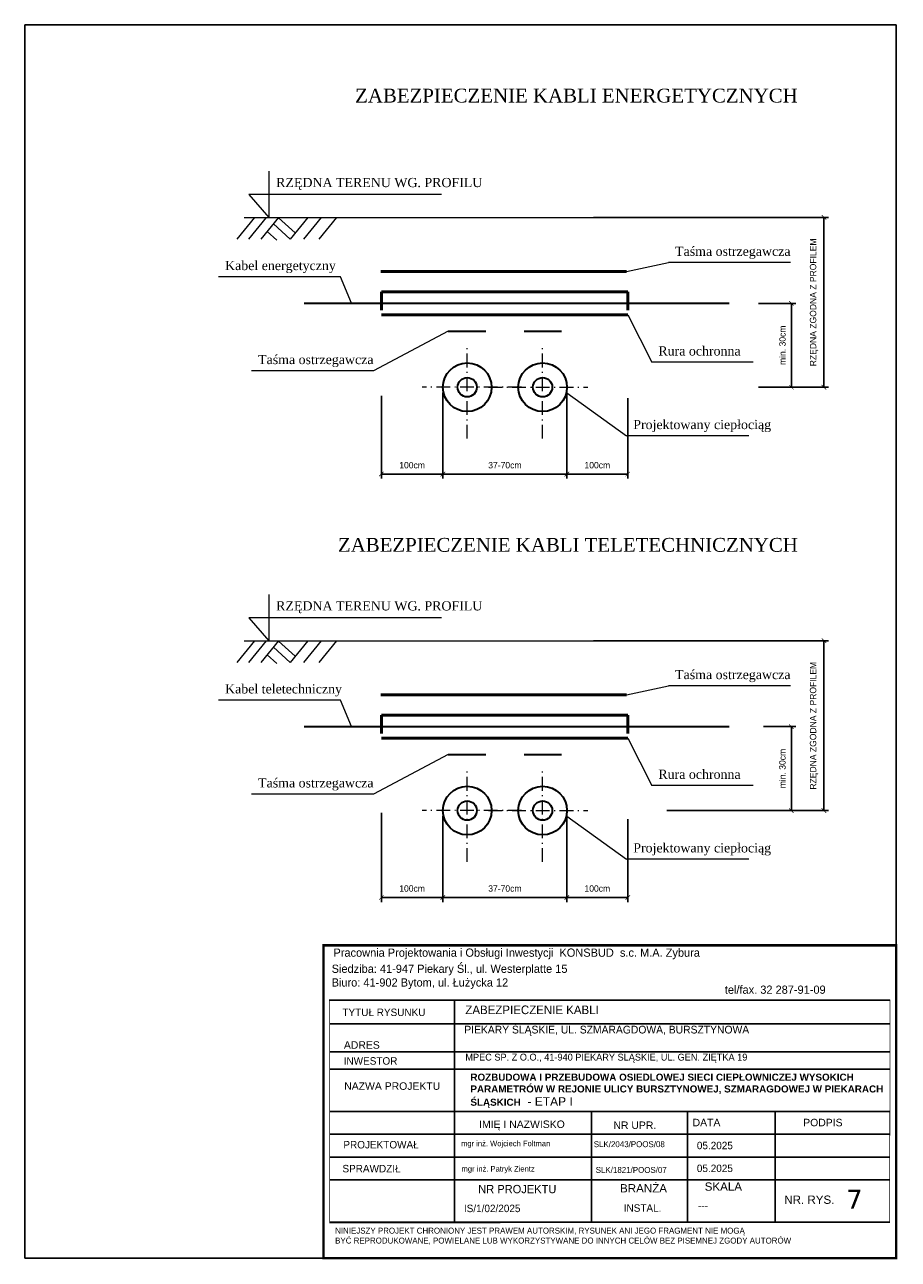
# Model space of a CAD drawing. Extents: x 6567519 to 6569315, y 5583523 to 5585607.
# Tile 47 of 67: x 6568926 to 6569022, y 5584101 to 5584236. Entities that reach past the tile are written whole.
import ezdxf

# ---------------------------------------------------------------- set-up
doc = ezdxf.new("R2010")
doc.units = 0
doc.header["$PDSIZE"] = 0.75
doc.linetypes.add('GAG', pattern=[2.5, 1.5, -0.5, 0, -0.5])
doc.linetypes.add('GAK', pattern=[3.5, 2, -0.7, 0.1, -0.7])
doc.layers.get('0').update_dxf_attribs({"linetype": 'CONTINUOUS', "lineweight": 13})
doc.layers.get('Defpoints').update_dxf_attribs({"linetype": 'CONTINUOUS'})
doc.layers.add('_D.OBRZEŻE', color=43, linetype='CONTINUOUS')
for name, color, linetype, lineweight in [('pomocnicza', 140, 'CONTINUOUS', 30), ('siec', 7, 'GAK', 70), ('tekst', 2, 'CONTINUOUS', 20)]:
    doc.layers.add(name, color=color, linetype=linetype, lineweight=lineweight)
doc.styles.add('Opisy018', font='verdana.ttf', dxfattribs={"height": 20})
doc.dimstyles.new('Kopia ISO-25', dxfattribs={"dimtxt": 0.7, "dimasz": 0.5, "dimexe": 0.5, "dimexo": 0.625, "dimtad": 1, "dimdsep": 46, "dimtxsty": 'Standard', "dimblk": 'ARCHTICK', "dimcen": 2.5, "dimadec": 0, "dimazin": 0, "dimtfac": 1, "dimtmove": 0, "dimatfit": 3, "dimfxl": 0, "dimarcsym": 0})

# ---------------------------------------------------------------- blocks, each defined once
blk = doc.blocks.new('_ArchTick')
at = {"color": 0, "linetype": 'ByBlock', "const_width": 0.15}
blk.add_lwpolyline([(-0.5, -0.5), (0.5, 0.5)], dxfattribs=at)
blk = doc.blocks.new('*D22')
at = {"layer": 'Defpoints', "color": 0, "linetype": 'ByBlock', "lineweight": 50}
for p in [(6568965.5, 5584196.2), (6568972.24, 5584196.51), (6568965.5, 5584187)]:
    blk.add_point(p, dxfattribs=at)
at = {"layer": 'siec', "color": 0, "linetype": 'ByBlock', "lineweight": -2}
for p, q in [((6568972.24, 5584195.88), (6568972.24, 5584186.5)), ((6568965.5, 5584195.58), (6568965.5, 5584186.5)), ((6568972.24, 5584187), (6568965.5, 5584187))]:
    blk.add_line(p, q, dxfattribs=at)
at = {"layer": 'siec', "color": 0, "linetype": 'ByBlock', "lineweight": -2, "xscale": 0.5, "yscale": 0.5, "zscale": 0.5, "rotation": 180}
blk.add_blockref('_ArchTick', (6568965.5, 5584187), dxfattribs=at)
at = {"layer": 'siec', "color": 0, "linetype": 'ByBlock', "lineweight": -2, "xscale": 0.5, "yscale": 0.5, "zscale": 0.5}
blk.add_blockref('_ArchTick', (6568972.24, 5584187), dxfattribs=at)
at = {"layer": 'siec', "color": 0, "linetype": 'ByBlock', "lineweight": 20, "insert": (6568968.87, 5584187.97), "char_height": 0.7, "attachment_point": 5}
blk.add_mtext('100cm', dxfattribs=at)
blk = doc.blocks.new('*D23')
at = {"layer": 'Defpoints', "color": 0, "linetype": 'ByBlock', "lineweight": 50}
for p in [(6568985.82, 5584196.51), (6568992.48, 5584195.95), (6568992.48, 5584187)]:
    blk.add_point(p, dxfattribs=at)
at = {"layer": 'siec', "color": 0, "linetype": 'ByBlock', "lineweight": -2}
for p, q in [((6568985.82, 5584195.88), (6568985.82, 5584186.5)), ((6568992.48, 5584195.32), (6568992.48, 5584186.5)), ((6568985.82, 5584187), (6568992.48, 5584187))]:
    blk.add_line(p, q, dxfattribs=at)
at = {"layer": 'siec', "color": 0, "linetype": 'ByBlock', "lineweight": -2, "xscale": 0.5, "yscale": 0.5, "zscale": 0.5, "rotation": 180}
blk.add_blockref('_ArchTick', (6568985.82, 5584187), dxfattribs=at)
at = {"layer": 'siec', "color": 0, "linetype": 'ByBlock', "lineweight": -2, "xscale": 0.5, "yscale": 0.5, "zscale": 0.5}
blk.add_blockref('_ArchTick', (6568992.48, 5584187), dxfattribs=at)
at = {"layer": 'siec', "color": 0, "linetype": 'ByBlock', "lineweight": 20, "insert": (6568989.15, 5584187.97), "char_height": 0.7, "attachment_point": 5}
blk.add_mtext('100cm', dxfattribs=at)
blk = doc.blocks.new('*D24')
at = {"layer": 'Defpoints', "color": 0, "linetype": 'ByBlock', "lineweight": 50}
for p in [(6568988.1, 5584215.09), (6569013.97, 5584215.09), (6569006.37, 5584196.51)]:
    blk.add_point(p, dxfattribs=at)
at = {"layer": 'siec', "color": 0, "linetype": 'ByBlock', "lineweight": -2}
for p, q in [((6568988.73, 5584215.09), (6569014.47, 5584215.09)), ((6569013.97, 5584196.51), (6569013.97, 5584215.09)), ((6569006.99, 5584196.51), (6569014.47, 5584196.51))]:
    blk.add_line(p, q, dxfattribs=at)
at = {"layer": 'siec', "color": 0, "linetype": 'ByBlock', "lineweight": -2, "xscale": 0.5, "yscale": 0.5, "zscale": 0.5}
for p, rotation in [((6569013.97, 5584215.09), 90), ((6569013.97, 5584196.51), 270)]:
    blk.add_blockref('_ArchTick', p, dxfattribs=dict(at, rotation=rotation))
at = {"layer": 'siec', "color": 0, "linetype": 'ByBlock', "lineweight": 20, "insert": (6569012.88, 5584205.8), "char_height": 0.7, "attachment_point": 5, "rotation": 90}
blk.add_mtext('RZĘDNA ZGODNA Z PROFILEM', dxfattribs=at)
blk = doc.blocks.new('*D25')
at = {"layer": 'Defpoints', "color": 0, "linetype": 'ByBlock', "lineweight": 50}
for p in [(6569006.17, 5584205.69), (6569006.17, 5584196.51), (6569010.4, 5584196.51)]:
    blk.add_point(p, dxfattribs=at)
at = {"layer": 'siec', "color": 0, "linetype": 'ByBlock', "lineweight": -2}
for p, q in [((6569006.8, 5584205.69), (6569010.9, 5584205.69)), ((6569010.4, 5584205.69), (6569010.4, 5584196.51)), ((6569006.8, 5584196.51), (6569010.9, 5584196.51))]:
    blk.add_line(p, q, dxfattribs=at)
at = {"layer": 'siec', "color": 0, "linetype": 'ByBlock', "lineweight": -2, "xscale": 0.5, "yscale": 0.5, "zscale": 0.5}
for p, rotation in [((6569010.4, 5584205.69), 90), ((6569010.4, 5584196.51), 270)]:
    blk.add_blockref('_ArchTick', p, dxfattribs=dict(at, rotation=rotation))
at = {"layer": 'siec', "color": 0, "linetype": 'ByBlock', "lineweight": 20, "insert": (6569009.42, 5584201.1), "char_height": 0.7, "attachment_point": 5, "rotation": 90}
blk.add_mtext('min. 30cm', dxfattribs=at)
blk = doc.blocks.new('*D26')
at = {"layer": 'Defpoints', "color": 0, "linetype": 'ByBlock', "lineweight": 50}
for p in [(6568972.24, 5584150.17), (6568985.82, 5584150.17), (6568985.82, 5584140.66)]:
    blk.add_point(p, dxfattribs=at)
at = {"layer": 'siec', "color": 0, "linetype": 'ByBlock', "lineweight": -2}
for p, q in [((6568972.24, 5584149.55), (6568972.24, 5584140.16)), ((6568985.82, 5584149.55), (6568985.82, 5584140.16)), ((6568972.24, 5584140.66), (6568985.82, 5584140.66))]:
    blk.add_line(p, q, dxfattribs=at)
at = {"layer": 'siec', "color": 0, "linetype": 'ByBlock', "lineweight": -2, "xscale": 0.5, "yscale": 0.5, "zscale": 0.5, "rotation": 180}
blk.add_blockref('_ArchTick', (6568972.24, 5584140.66), dxfattribs=at)
at = {"layer": 'siec', "color": 0, "linetype": 'ByBlock', "lineweight": -2, "xscale": 0.5, "yscale": 0.5, "zscale": 0.5}
blk.add_blockref('_ArchTick', (6568985.82, 5584140.66), dxfattribs=at)
at = {"layer": 'siec', "color": 0, "linetype": 'ByBlock', "lineweight": 20, "insert": (6568979.03, 5584141.64), "char_height": 0.7, "attachment_point": 5}
blk.add_mtext('37-70cm', dxfattribs=at)
blk = doc.blocks.new('*D27')
at = {"layer": 'Defpoints', "color": 0, "linetype": 'ByBlock', "lineweight": 50}
for p in [(6568965.5, 5584150.56), (6568972.24, 5584150.17), (6568965.5, 5584140.66)]:
    blk.add_point(p, dxfattribs=at)
at = {"layer": 'siec', "color": 0, "linetype": 'ByBlock', "lineweight": -2}
for p, q in [((6568965.5, 5584149.94), (6568965.5, 5584140.16)), ((6568972.24, 5584149.55), (6568972.24, 5584140.16)), ((6568972.24, 5584140.66), (6568965.5, 5584140.66))]:
    blk.add_line(p, q, dxfattribs=at)
at = {"layer": 'siec', "color": 0, "linetype": 'ByBlock', "lineweight": -2, "xscale": 0.5, "yscale": 0.5, "zscale": 0.5, "rotation": 180}
blk.add_blockref('_ArchTick', (6568965.5, 5584140.66), dxfattribs=at)
at = {"layer": 'siec', "color": 0, "linetype": 'ByBlock', "lineweight": -2, "xscale": 0.5, "yscale": 0.5, "zscale": 0.5}
blk.add_blockref('_ArchTick', (6568972.24, 5584140.66), dxfattribs=at)
at = {"layer": 'siec', "color": 0, "linetype": 'ByBlock', "lineweight": 20, "insert": (6568968.87, 5584141.64), "char_height": 0.7, "attachment_point": 5}
blk.add_mtext('100cm', dxfattribs=at)
blk = doc.blocks.new('*D28')
at = {"layer": 'Defpoints', "color": 0, "linetype": 'ByBlock', "lineweight": 50}
for p in [(6568985.82, 5584150.17), (6568992.48, 5584149.84), (6568992.48, 5584140.66)]:
    blk.add_point(p, dxfattribs=at)
at = {"layer": 'siec', "color": 0, "linetype": 'ByBlock', "lineweight": -2}
for p, q in [((6568985.82, 5584149.55), (6568985.82, 5584140.16)), ((6568992.48, 5584149.22), (6568992.48, 5584140.16)), ((6568985.82, 5584140.66), (6568992.48, 5584140.66))]:
    blk.add_line(p, q, dxfattribs=at)
at = {"layer": 'siec', "color": 0, "linetype": 'ByBlock', "lineweight": -2, "xscale": 0.5, "yscale": 0.5, "zscale": 0.5, "rotation": 180}
blk.add_blockref('_ArchTick', (6568985.82, 5584140.66), dxfattribs=at)
at = {"layer": 'siec', "color": 0, "linetype": 'ByBlock', "lineweight": -2, "xscale": 0.5, "yscale": 0.5, "zscale": 0.5}
blk.add_blockref('_ArchTick', (6568992.48, 5584140.66), dxfattribs=at)
at = {"layer": 'siec', "color": 0, "linetype": 'ByBlock', "lineweight": 20, "insert": (6568989.15, 5584141.64), "char_height": 0.7, "attachment_point": 5}
blk.add_mtext('100cm', dxfattribs=at)
blk = doc.blocks.new('*D29')
at = {"layer": 'Defpoints', "color": 0, "linetype": 'ByBlock', "lineweight": 50}
for p in [(6568988.1, 5584168.76), (6569013.97, 5584168.76), (6568996.15, 5584150.17)]:
    blk.add_point(p, dxfattribs=at)
at = {"layer": 'siec', "color": 0, "linetype": 'ByBlock', "lineweight": -2}
for p, q in [((6568988.73, 5584168.76), (6569014.47, 5584168.76)), ((6569013.97, 5584150.17), (6569013.97, 5584168.76)), ((6568996.78, 5584150.17), (6569014.47, 5584150.17))]:
    blk.add_line(p, q, dxfattribs=at)
at = {"layer": 'siec', "color": 0, "linetype": 'ByBlock', "lineweight": -2, "xscale": 0.5, "yscale": 0.5, "zscale": 0.5}
for p, rotation in [((6569013.97, 5584168.76), 90), ((6569013.97, 5584150.17), 270)]:
    blk.add_blockref('_ArchTick', p, dxfattribs=dict(at, rotation=rotation))
at = {"layer": 'siec', "color": 0, "linetype": 'ByBlock', "lineweight": 20, "insert": (6569012.88, 5584159.46), "char_height": 0.7, "attachment_point": 5, "rotation": 90}
blk.add_mtext('RZĘDNA ZGODNA Z PROFILEM', dxfattribs=at)
blk = doc.blocks.new('*D30')
at = {"layer": 'Defpoints', "color": 0, "linetype": 'ByBlock', "lineweight": 50}
for p in [(6569006.72, 5584159.36), (6569006.72, 5584150.17), (6569010.4, 5584150.17)]:
    blk.add_point(p, dxfattribs=at)
at = {"layer": 'siec', "color": 0, "linetype": 'ByBlock', "lineweight": -2}
for p, q in [((6569007.34, 5584159.36), (6569010.9, 5584159.36)), ((6569010.4, 5584159.36), (6569010.4, 5584150.17)), ((6569007.34, 5584150.17), (6569010.9, 5584150.17))]:
    blk.add_line(p, q, dxfattribs=at)
at = {"layer": 'siec', "color": 0, "linetype": 'ByBlock', "lineweight": -2, "xscale": 0.5, "yscale": 0.5, "zscale": 0.5}
for p, rotation in [((6569010.4, 5584159.36), 90), ((6569010.4, 5584150.17), 270)]:
    blk.add_blockref('_ArchTick', p, dxfattribs=dict(at, rotation=rotation))
at = {"layer": 'siec', "color": 0, "linetype": 'ByBlock', "lineweight": 20, "insert": (6569009.42, 5584154.77), "char_height": 0.7, "attachment_point": 5, "rotation": 90}
blk.add_mtext('min. 30cm', dxfattribs=at)
blk = doc.blocks.new('*D31')
at = {"layer": 'Defpoints', "color": 0, "linetype": 'ByBlock', "lineweight": 50}
for p in [(6568972.24, 5584196.51), (6568985.82, 5584196.51), (6568985.82, 5584187)]:
    blk.add_point(p, dxfattribs=at)
at = {"layer": 'siec', "color": 0, "linetype": 'ByBlock', "lineweight": -2}
for p, q in [((6568972.24, 5584195.88), (6568972.24, 5584186.5)), ((6568985.82, 5584195.88), (6568985.82, 5584186.5)), ((6568972.24, 5584187), (6568985.82, 5584187))]:
    blk.add_line(p, q, dxfattribs=at)
at = {"layer": 'siec', "color": 0, "linetype": 'ByBlock', "lineweight": -2, "xscale": 0.5, "yscale": 0.5, "zscale": 0.5, "rotation": 180}
blk.add_blockref('_ArchTick', (6568972.24, 5584187), dxfattribs=at)
at = {"layer": 'siec', "color": 0, "linetype": 'ByBlock', "lineweight": -2, "xscale": 0.5, "yscale": 0.5, "zscale": 0.5}
blk.add_blockref('_ArchTick', (6568985.82, 5584187), dxfattribs=at)
at = {"layer": 'siec', "color": 0, "linetype": 'ByBlock', "lineweight": 20, "insert": (6568979.03, 5584187.97), "char_height": 0.7, "attachment_point": 5}
blk.add_mtext('37-70cm', dxfattribs=at)

msp = doc.modelspace()

# ---------------------------------------------------------------- linework, layer by layer
at = {"layer": '_D.OBRZEŻE', "color": 0}
for p, q in [((6568959.801, 5584129.424), (6569021.187, 5584129.424)), ((6568973.514, 5584105.114), (6568973.514, 5584129.424)), ((6568959.819, 5584126.825), (6569021.187, 5584126.825)), ((6568959.829, 5584123.757), (6569021.186, 5584123.757)), ((6568959.829, 5584121.868), (6569021.185, 5584121.868)), ((6568959.829, 5584117.24), (6569021.183, 5584117.24)), ((6568988.514, 5584105.114), (6568988.514, 5584117.24)), ((6568999.021, 5584105.114), (6568999.021, 5584117.24)), ((6569008.615, 5584105.114), (6569008.615, 5584117.24)), ((6568959.829, 5584114.74), (6569021.182, 5584114.74)), ((6568959.829, 5584112.24), (6569021.182, 5584112.24)), ((6568959.829, 5584109.74), (6569021.181, 5584109.74)), ((6568959.829, 5584105.114), (6569021.179, 5584105.114))]:
    msp.add_line(p, q, dxfattribs=at)
for points, const_width in [([(6568959.17, 5584135.424), (6569021.87, 5584135.424), (6569021.87, 5584101.188), (6568959.17, 5584101.188)], 0.259), ([(6569021.187, 5584129.437), (6568959.829, 5584129.437), (6568959.829, 5584105.039), (6569021.179, 5584105.077)], 0.0739)]:
    msp.add_lwpolyline(points, close=True, dxfattribs=dict(at, const_width=const_width))
at = {"layer": 'pomocnicza', "color": 0, "lineweight": 25, "ltscale": 0.001}
for p, q in [((6568926.443, 5584101.188), (6568926.443, 5584236.188)), ((6568926.443, 5584236.188), (6568938.943, 5584236.188)), ((6568938.943, 5584236.188), (6569021.87, 5584236.188)), ((6569021.87, 5584236.188), (6569021.87, 5584101.188)), ((6568926.443, 5584101.188), (6569021.87, 5584101.188))]:
    msp.add_line(p, q, dxfattribs=at)
at = {"layer": 'pomocnicza', "color": 0, "lineweight": 20}
for p, q in [((6568953.164, 5584220.148), (6568953.164, 5584215.084)), ((6568972.086, 5584217.616), (6568951.007, 5584217.616)), ((6568951.007, 5584217.616), (6568953.164, 5584215.084)), ((6568951.625, 5584215.072), (6568949.685, 5584212.73)), ((6568952.888, 5584215.072), (6568950.948, 5584212.73)), ((6568954.244, 5584215.072), (6568952.303, 5584212.73)), ((6568956.062, 5584213.398), (6568954.236, 5584215.063)), ((6568957.447, 5584215.069), (6568955.507, 5584212.727)), ((6568958.926, 5584215.069), (6568956.985, 5584212.727)), ((6568960.589, 5584215.069), (6568958.649, 5584212.727)), ((6568954.064, 5584212.591), (6568952.985, 5584213.553)), ((6568955.507, 5584212.727), (6568953.68, 5584214.393)), ((6568992.338, 5584209.172), (6568996.942, 5584210.156)), ((6569010.312, 5584210.156), (6568996.942, 5584210.156)), ((6568961.027, 5584208.593), (6568947.657, 5584208.593)), ((6568962.239, 5584205.693), (6568961.027, 5584208.593)), ((6568992.475, 5584204.445), (6568995.111, 5584199.244)), ((6568972.819, 5584202.638), (6568964.647, 5584198.304)), ((6568964.647, 5584198.304), (6568951.277, 5584198.304)), ((6569006.226, 5584199.244), (6568995.111, 5584199.244)), ((6568985.821, 5584195.903), (6568992.361, 5584191.19)), ((6569005.731, 5584191.19), (6568992.361, 5584191.19)), ((6568953.164, 5584173.815), (6568953.164, 5584168.75)), ((6568972.086, 5584171.283), (6568951.007, 5584171.283)), ((6568951.007, 5584171.283), (6568953.164, 5584168.75)), ((6568951.625, 5584168.739), (6568949.685, 5584166.397)), ((6568952.888, 5584168.739), (6568950.948, 5584166.397)), ((6568954.244, 5584168.739), (6568952.303, 5584166.397)), ((6568956.062, 5584167.064), (6568954.236, 5584168.73)), ((6568957.447, 5584168.736), (6568955.507, 5584166.394)), ((6568958.926, 5584168.736), (6568956.985, 5584166.394)), ((6568960.589, 5584168.736), (6568958.649, 5584166.394)), ((6568954.064, 5584166.258), (6568952.985, 5584167.22)), ((6568955.507, 5584166.394), (6568953.68, 5584168.059)), ((6568992.338, 5584162.838), (6568996.942, 5584163.823)), ((6569010.312, 5584163.823), (6568996.942, 5584163.823)), ((6568961.027, 5584162.259), (6568947.657, 5584162.259)), ((6568962.239, 5584159.359), (6568961.027, 5584162.259)), ((6568992.475, 5584158.112), (6568995.111, 5584152.91)), ((6568972.819, 5584156.305), (6568964.647, 5584151.97)), ((6569006.226, 5584152.91), (6568995.111, 5584152.91)), ((6568964.647, 5584151.97), (6568951.277, 5584151.97)), ((6568985.821, 5584149.57), (6568992.361, 5584144.857)), ((6569005.731, 5584144.857), (6568992.361, 5584144.857))]:
    msp.add_line(p, q, dxfattribs=at)
at = {"layer": 'pomocnicza', "color": 0, "linetype": 'ByBlock', "lineweight": 20}
for p, q in [((6568950.488, 5584215.084), (6569009.351, 5584215.091)), ((6568950.488, 5584168.75), (6569009.351, 5584168.758))]:
    msp.add_line(p, q, dxfattribs=at)
at = {"layer": 'pomocnicza', "color": 0, "lineweight": 35}
for p, q in [((6568972.819, 5584202.638), (6568976.936, 5584202.638)), ((6568981.126, 5584202.638), (6568985.243, 5584202.638)), ((6568972.819, 5584156.305), (6568976.936, 5584156.305)), ((6568981.126, 5584156.305), (6568985.243, 5584156.305))]:
    msp.add_line(p, q, dxfattribs=at)
at = {"layer": 'pomocnicza', "color": 0, "linetype": 'GAG', "lineweight": 20}
for p, q in [((6568974.903, 5584190.883), (6568974.903, 5584201.026)), ((6568983.16, 5584190.883), (6568983.16, 5584201.026)), ((6568980.835, 5584196.507), (6568969.956, 5584196.507)), ((6568977.227, 5584196.507), (6568988.107, 5584196.507)), ((6568974.903, 5584144.55), (6568974.903, 5584154.693)), ((6568983.16, 5584144.55), (6568983.16, 5584154.693)), ((6568980.835, 5584150.174), (6568969.956, 5584150.174)), ((6568977.227, 5584150.174), (6568988.107, 5584150.174))]:
    msp.add_line(p, q, dxfattribs=at)
at = {"layer": 'pomocnicza', "color": 0, "lineweight": 35}
for centre, radius in [((6568974.903, 5584196.507), 2.661), ((6568983.16, 5584196.507), 2.661), ((6568974.903, 5584196.507), 1.055), ((6568983.16, 5584196.507), 1.055), ((6568974.903, 5584150.174), 2.661), ((6568983.16, 5584150.174), 2.661), ((6568974.903, 5584150.174), 1.055), ((6568983.16, 5584150.174), 1.055)]:
    msp.add_circle(centre, radius, dxfattribs=at)
at = {"layer": 'siec', "color": 0, "linetype": 'ByBlock', "lineweight": 50}
for p, q in [((6568965.44, 5584209.172), (6568992.338, 5584209.172)), ((6568992.475, 5584206.94), (6568965.501, 5584206.94)), ((6568965.501, 5584204.445), (6568992.475, 5584204.445)), ((6568965.44, 5584162.838), (6568992.338, 5584162.838)), ((6568992.475, 5584160.607), (6568965.501, 5584160.607)), ((6568965.501, 5584158.112), (6568992.475, 5584158.112))]:
    msp.add_line(p, q, dxfattribs=at)
at = {"layer": 'siec', "color": 0, "lineweight": 50}
for p, q in [((6568965.501, 5584206.94), (6568965.501, 5584204.445)), ((6568992.475, 5584206.94), (6568992.475, 5584204.445)), ((6568965.501, 5584160.607), (6568965.501, 5584158.112)), ((6568992.475, 5584160.607), (6568992.475, 5584158.112))]:
    msp.add_line(p, q, dxfattribs=at)
at = {"layer": 'siec', "color": 0, "linetype": 'ByBlock', "lineweight": 30}
for p, q in [((6568957.033, 5584205.693), (6569003.572, 5584205.693)), ((6568957.033, 5584159.359), (6569003.572, 5584159.359))]:
    msp.add_line(p, q, dxfattribs=at)

# ---------------------------------------------------------------- texts
at = {"layer": '_D.OBRZEŻE', "color": 0, "attachment_point": 1}
for s, insert, char_height, width in [('Pracownia Projektowania i Obsługi Inwestycji  KONSBUD  s.c. M.A. Zybura{\\Q15;              }', (6568960.256, 5584135.073), 0.9, 281.08878), ('Siedziba: 41-947 Piekary Śl., ul. Westerplatte 15\\PBiuro: 41-902 Bytom, ul. Łużycka 12', (6568960.059, 5584133.31), 0.9, 48.07269), ('{\\H0.8612x; tel/fax. 32 287-91-09}\\P ', (6569002.782, 5584131.02), 1.045, 31.98503), ('TYTUŁ RYSUNKU', (6568961.237, 5584128.499), 0.81625, 23.69262), ('ZABEZPIECZENIE KABLI', (6568974.702, 5584128.834), 0.9405, 47.74268), ('PIEKARY ŚLĄSKIE, UL. SZMARAGDOWA, BURSZTYNOWA', (6568974.584, 5584126.621), 0.84645, 45.94637), ('{\\fArial|b0|i0|c238|p34;ADRES }', (6568961.4, 5584124.923), 0.81625, 23.69262), ('INWESTOR', (6568961.378, 5584123.178), 0.8162, 23.69262), ('MPEC SP. Z O.O., 41-940 PIEKARY ŚLĄSKIE, UL. GEN. ZIĘTKA 19', (6568974.7, 5584123.559), 0.75, 51.59646), ('{\\fArial|b1|i0|c238|p34;\\H0.819x;ROZBUDOWA I PRZEBUDOWA OSIEDLOWEJ SIECI CIEPŁOWNICZEJ WYSOKICH PARAMETRÓW W REJONIE ULICY BURSZTYNOWEJ, SZMARAGDOWEJ W PIEKARACH ŚLĄSKICH\\fArial|b0|i0|c238|p34;\\H1.221x; \\H1x; - ETAP I\\P\\H1x; }', (6568975.253, 5584121.376), 0.942155, 47.58608), ('{\\fArial|b0|i0|c238|p34;NAZWA PROJEKTU}', (6568961.436, 5584120.427), 0.81625, 23.69262), ('{\\fArial|b0|i0|c238|p34;\\Q0;IMIĘ I NAZWISKO}', (6568976.211, 5584116.249), 0.81625, 23.69262), ('{\\fArial|b0|i0|c238|p34;NR UPR.}', (6568990.917, 5584116.142), 0.81625, 23.69262), ('{\\fArial|b0|i0|c238|p34;\\Q0;DATA}', (6568999.586, 5584116.436), 0.81625, 23.69262), ('{\\fArial|b0|i0|c238|p34;\\Q0;PODPIS}', (6569011.698, 5584116.436), 0.81625, 23.69262), ('PROJEKTOWAŁ', (6568961.344, 5584114.009), 0.81625, 23.69262), ('mgr inż. Wojciech Foltman', (6568974.235, 5584114.034), 0.6, 23.69262), ('SLK/2043/POOS/08', (6568988.762, 5584113.983), 0.65, 22.50798), ('05.2025', (6569000.051, 5584113.923), 0.8162, 23.69262), ('SPRAWDZIŁ', (6568961.24, 5584111.391), 0.8162, 23.69262), ('mgr inż. Patryk Zientz', (6568974.279, 5584111.262), 0.6, 23.69262), ('SLK/1821/POOS/07', (6568988.976, 5584111.168), 0.65, 22.50798), ('05.2025', (6569000.051, 5584111.423), 0.8162, 23.69262), ('NR PROJEKTU', (6568976.109, 5584109.198), 0.90694, 23.69262), ('{\\fArial|b0|i0|c238|p34;\\Q0;BRANŻA}', (6568991.639, 5584109.285), 0.90694, 23.69262), ('{\\fArial|b0|i0|c238|p34;\\Q0;SKALA}', (6569000.909, 5584109.473), 0.90694, 23.69262), ('{\\fArial|b0|i0|c238|p34;\\Q0;NR. RYS.}', (6569009.623, 5584108.036), 0.90694, 23.69262), ('\\A1;    IS/1/02/2025', (6568973.329, 5584107.036), 0.81625, 23.69262), ('^IINSTAL.', (6568988.778, 5584107.079), 0.8162, 23.69262), ('^I ---', (6568996.612, 5584107.355), 0.8162, 23.69262), (' NINIEJSZY PROJEKT CHRONIONY JEST PRAWEM AUTORSKIM, RYSUNEK ANI JEGO FRAGMENT NIE MOGĄ\\P BYĆ REPRODUKOWANE, POWIELANE LUB WYKORZYSTYWANE DO INNYCH CELÓW BEZ PISEMNEJ ZGODY AUTORÓW', (6568960.197, 5584104.519), 0.65, 72.48965)]:
    msp.add_mtext(s, dxfattribs=dict(at, insert=insert, char_height=char_height, width=width))
at = {"layer": '_D.OBRZEŻE', "color": 0, "insert": (6569016.386, 5584108.678), "char_height": 2.09, "width": 3.42005, "attachment_point": 1, "style": 'Opisy018'}
msp.add_mtext('7', dxfattribs=at)
at = {"layer": 'tekst', "color": 0, "attachment_point": 1}
for s, insert, char_height, width in [('{\\fTimes New Roman|b0|i0|c238|p18;ZABEZPIECZENIE KABLI ENERGETYCZNYCH}', (6568962.631, 5584229.182), 1.512, 49.44111), ('{\\fTimes New Roman|b0|i0|c238|p18;RZĘDNA TERENU WG. PROFILU}', (6568953.983, 5584219.417), 1.008, 32.96074), ('{\\fTimes New Roman|b0|i0|c238|p18;Taśma ostrzegawcza}', (6568997.669, 5584211.897), 1.008, 32.96074), ('{\\fTimes New Roman|b0|i0|c238|p18;Kabel energetyczny}', (6568948.384, 5584210.334), 1.008, 32.96074), ('{\\fTimes New Roman|b0|i0|c238|p18;Rura ochronna }', (6568995.838, 5584200.985), 1.008, 32.96074), ('{\\fTimes New Roman|b0|i0|c238|p18;Taśma ostrzegawcza}', (6568952.004, 5584200.045), 1.008, 32.96074), ('{\\fTimes New Roman|b0|i0|c238|p18;Projektowany ciepłociąg}', (6568993.088, 5584192.931), 1.008, 32.96074), ('{\\fTimes New Roman|b0|i0|c238|p18;ZABEZPIECZENIE KABLI TELETECHNICZNYCH}', (6568960.749, 5584180.011), 1.512, 49.44111), ('{\\fTimes New Roman|b0|i0|c238|p18;RZĘDNA TERENU WG. PROFILU}', (6568953.983, 5584173.083), 1.008, 32.96074), ('{\\fTimes New Roman|b0|i0|c238|p18;Taśma ostrzegawcza}', (6568997.669, 5584165.564), 1.008, 32.96074), ('{\\fTimes New Roman|b0|i0|c238|p18;Kabel teletechniczny}', (6568948.384, 5584164), 1.008, 32.96074), ('{\\fTimes New Roman|b0|i0|c238|p18;Taśma ostrzegawcza}', (6568952.004, 5584153.711), 1.008, 32.96074), ('{\\fTimes New Roman|b0|i0|c238|p18;Rura ochronna }', (6568995.838, 5584154.651), 1.008, 32.96074), ('{\\fTimes New Roman|b0|i0|c238|p18;Projektowany ciepłociąg}', (6568993.088, 5584146.598), 1.008, 32.96074)]:
    msp.add_mtext(s, dxfattribs=dict(at, insert=insert, char_height=char_height, width=width))

# ---------------------------------------------------------------- dimensions: what is measured, and where the dimension line sits
at = {"layer": 'siec', "color": 0, "linetype": 'ByBlock', "lineweight": 20}
for base, p1, p2, picture, middle in [((6569013.974, 5584215.088), (6569006.369, 5584196.507), (6568988.104, 5584215.088), '*D24', (6569012.882, 5584205.798)), ((6569013.974, 5584168.755), (6568996.154, 5584150.174), (6568988.104, 5584168.755), '*D29', (6569012.882, 5584159.465))]:
    dim = msp.add_linear_dim(base=base, p1=p1, p2=p2, angle=90, text='RZĘDNA ZGODNA Z PROFILEM', dimstyle='Kopia ISO-25', dxfattribs=at)
    dim.commit()
    dim.dimension.update_dxf_attribs({"geometry": picture, "text_midpoint": middle})
for p1, p2, distance, text, picture, middle in [((6569006.173, 5584205.693), (6569006.173, 5584196.507), 4.226, 'min. 30cm', '*D25', (6569009.423, 5584201.1)), ((6568972.242, 5584196.507), (6568985.821, 5584196.507), -9.509, '37-70cm', '*D31', (6568979.031, 5584187.973)), ((6569006.715, 5584159.359), (6569006.715, 5584150.174), 3.683, 'min. 30cm', '*D30', (6569009.423, 5584154.767)), ((6568972.242, 5584150.174), (6568985.821, 5584150.174), -9.509, '37-70cm', '*D26', (6568979.031, 5584141.64))]:
    dim = msp.add_aligned_dim(p1=p1, p2=p2, distance=distance, text=text, dimstyle='Kopia ISO-25', dxfattribs=at)
    dim.commit()
    dim.dimension.update_dxf_attribs({"geometry": picture, "text_midpoint": middle})
for base, p1, p2, picture, middle in [((6568965.501, 5584186.998), (6568972.242, 5584196.507), (6568965.501, 5584196.204), '*D22', (6568968.871, 5584187.973)), ((6568992.475, 5584186.998), (6568985.821, 5584196.507), (6568992.475, 5584195.947), '*D23', (6568989.148, 5584187.973)), ((6568965.501, 5584140.665), (6568972.242, 5584150.174), (6568965.501, 5584150.561), '*D27', (6568968.871, 5584141.64)), ((6568992.475, 5584140.665), (6568985.821, 5584150.174), (6568992.475, 5584149.845), '*D28', (6568989.148, 5584141.64))]:
    dim = msp.add_linear_dim(base=base, p1=p1, p2=p2, text='100cm', dimstyle='Kopia ISO-25', dxfattribs=at)
    dim.commit()
    dim.dimension.update_dxf_attribs({"geometry": picture, "text_midpoint": middle})

doc.saveas('drawing.dxf')
